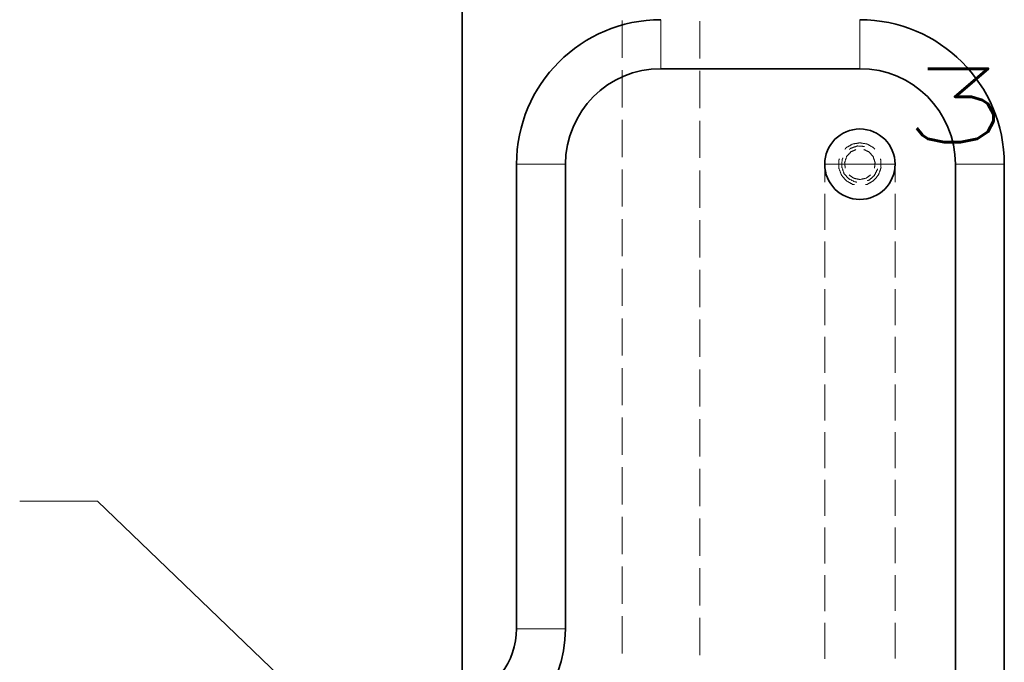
# Model space of a CAD drawing. Header units: millimetres. Extents: x 0 to 1189, y 0 to 841.
# Tile 6 of 84: x 94 to 175, y 247 to 300. Entities that reach past the tile are written whole.
import ezdxf

# ---------------------------------------------------------------- set-up
doc = ezdxf.new("R2010")
doc.units = ezdxf.units.MM
doc.layers.add('1', color=7, linetype='Continuous')
doc.styles.add('mdcsolid', font='simplex.shx')

msp = doc.modelspace()

# ---------------------------------------------------------------- linework, layer by layer
at = {"layer": '1', "color": 95, "linetype": 'Continuous', "lineweight": 35}
for p, q in [((130.411, 307.576), (130.411, 244.161)), ((146.661, 295.648), (162.911, 295.648)), ((134.861, 249.911), (134.861, 287.848)), ((138.861, 249.911), (138.861, 287.848)), ((170.711, 287.848), (170.711, 188.094)), ((174.711, 287.848), (174.711, 188.094))]:
    msp.add_line(p, q, dxfattribs=at)
at = {"layer": '1', "color": 251, "linetype": 'Continuous', "lineweight": 13}
for p, q in [((143.486, 299.583), (143.486, 296.542)), ((149.836, 296.478), (149.836, 299.523)), ((143.486, 295.529), (143.486, 292.488)), ((149.836, 292.417), (149.836, 295.462)), ((143.486, 291.475), (143.486, 288.434)), ((149.836, 288.355), (149.836, 291.401)), ((143.486, 287.421), (143.486, 284.38)), ((149.836, 284.294), (149.836, 287.34)), ((160.036, 287.848), (160.036, 286.388)), ((165.786, 286.388), (165.786, 287.848)), ((160.036, 285.415), (160.036, 282.496)), ((165.786, 282.497), (165.786, 285.415)), ((143.486, 283.366), (143.486, 280.326)), ((149.836, 280.233), (149.836, 283.279)), ((160.036, 281.523), (160.036, 278.604)), ((165.786, 278.605), (165.786, 281.524)), ((143.486, 279.312), (143.486, 276.272)), ((149.836, 276.172), (149.836, 279.218)), ((160.036, 277.63), (160.036, 274.711)), ((165.786, 274.713), (165.786, 277.632)), ((143.486, 275.258), (143.486, 272.218)), ((149.836, 272.111), (149.836, 275.157)), ((160.036, 273.738), (160.036, 270.819)), ((165.786, 270.821), (165.786, 273.74)), ((143.486, 271.204), (143.486, 268.163)), ((149.836, 268.05), (149.836, 271.096)), ((160.036, 269.846), (160.036, 266.926)), ((165.786, 266.929), (165.786, 269.848)), ((143.486, 267.15), (143.486, 264.109)), ((149.836, 263.989), (149.836, 267.035)), ((160.036, 265.953), (160.036, 263.034)), ((165.786, 263.038), (165.786, 265.956)), ((143.486, 263.096), (143.486, 260.055)), ((149.836, 259.928), (149.836, 262.974)), ((160.036, 262.061), (160.036, 259.142)), ((165.786, 259.146), (165.786, 262.065)), ((143.486, 259.042), (143.486, 256.001)), ((149.836, 255.867), (149.836, 258.913)), ((160.036, 258.169), (160.036, 255.249)), ((165.786, 255.254), (165.786, 258.173)), ((143.486, 254.988), (143.486, 251.947)), ((149.836, 251.806), (149.836, 254.852)), ((160.036, 254.276), (160.036, 251.357)), ((165.786, 251.362), (165.786, 254.281)), ((143.486, 250.933), (143.486, 247.893)), ((149.836, 247.745), (149.836, 250.791)), ((160.036, 250.384), (160.036, 247.465)), ((165.786, 247.47), (165.786, 250.389))]:
    msp.add_line(p, q, dxfattribs=at)
at = {"layer": '1', "color": 2, "linetype": 'Continuous', "lineweight": 13}
for p, q in [((94.268, 260.343), (100.618, 260.343)), ((100.618, 260.343), (117.661, 243.971))]:
    msp.add_line(p, q, dxfattribs=at)
at = {"layer": '1', "color": 95, "linetype": 'Continuous', "lineweight": 35}
msp.add_circle((162.911, 287.848), 2.875, dxfattribs=at)
for centre, radius, start, end in [((146.661, 287.848), 11.8, 90, 180), ((162.911, 287.848), 11.8, 0, 90), ((146.661, 287.848), 7.8, 90, 180), ((162.911, 287.848), 7.8, 0, 90), ((128.921, 249.911), 5.94, 284.52733, 0), ((128.921, 249.911), 9.94, 278.6211, 0)]:
    msp.add_arc(centre, radius, start, end, dxfattribs=at)
at = {"layer": '1', "color": 253, "linetype": 'Continuous', "lineweight": 13}
for points, knots in [([(146.661, 297.648), (146.661, 298.413), (146.661, 299.496), (146.661, 299.648)], [0, 0, 0.382684, 0.923881, 1, 1]), ([(162.911, 297.648), (162.911, 298.413), (162.911, 299.496), (162.911, 299.648)], [0, 0, 0.382684, 0.923881, 1, 1]), ([(146.661, 295.648), (146.661, 295.8), (146.661, 296.882), (146.661, 297.648)], [0, 0, 0.076119, 0.617316, 1, 1]), ([(162.911, 295.648), (162.911, 295.8), (162.911, 296.882), (162.911, 297.648)], [0, 0, 0.076119, 0.617316, 1, 1]), ([(136.861, 287.848), (136.096, 287.848), (135.013, 287.848), (134.861, 287.848)], [0, 0, 0.382684, 0.923876, 1, 1]), ([(138.861, 287.848), (138.709, 287.848), (137.627, 287.848), (136.861, 287.848)], [0, 0, 0.076119, 0.617316, 1, 1]), ([(165.786, 287.848), (165.33, 287.848), (164.106, 287.848), (162.502, 287.848), (161.028, 287.848), (160.153, 287.848), (160.036, 287.848)], [0, 0, 0.079373, 0.292292, 0.571158, 0.82743, 0.979746, 1, 1]), ([(170.711, 287.848), (170.832, 287.848), (171.711, 287.848), (173.058, 287.848), (174.243, 287.848), (174.711, 287.848)], [0, 0, 0.030153, 0.249998, 0.586823, 0.88302, 1, 1]), ([(136.861, 249.911), (136.096, 249.911), (135.013, 249.911), (134.861, 249.911)], [0, 0, 0.382684, 0.923876, 1, 1]), ([(138.861, 249.911), (138.709, 249.911), (137.627, 249.911), (136.861, 249.911)], [0, 0, 0.076119, 0.617316, 1, 1])]:
    msp.add_open_spline(points, degree=1, knots=knots, dxfattribs=at)
at = {"layer": '1', "color": 251, "linetype": 'Continuous', "lineweight": 13}
for points, knots in [([(162.911, 289.598), (162.313, 289.492), (161.786, 289.188), (161.689, 289.072)], [0, 0, 0.444441, 0.888887, 1, 1]), ([(164.134, 289.072), (164.036, 289.188), (163.51, 289.492), (162.911, 289.598)], [0, 0, 0.111113, 0.555555, 1, 1]), ([(161.716, 287.526), (161.668, 287.979), (161.829, 288.473), (162.176, 288.859), (162.592, 289.044)], [0, 0, 0.233331, 0.499995, 0.766668, 1, 1]), ([(163.299, 289.297), (162.715, 289.335), (162.161, 289.147), (162.051, 289.05)], [0, 0, 0.444445, 0.88889, 1, 1]), ([(163.23, 289.044), (163.646, 288.859), (163.994, 288.473), (164.154, 287.979), (164.107, 287.526)], [0, 0, 0.233332, 0.500005, 0.766669, 1, 1]), ([(161.24, 288.295), (161.188, 288.152), (161.188, 287.544), (161.396, 286.973), (161.786, 286.507), (162.313, 286.203), (162.462, 286.177)], [0, 0, 0.055553, 0.277778, 0.499998, 0.722222, 0.944444, 1, 1]), ([(161.527, 288.367), (161.462, 288.236), (161.424, 287.652), (161.612, 287.098), (161.998, 286.658), (162.523, 286.399), (162.669, 286.389)], [0, 0, 0.055558, 0.277782, 0.5, 0.722224, 0.944444, 1, 1]), ([(163.36, 286.177), (163.51, 286.203), (164.036, 286.507), (164.427, 286.973), (164.635, 287.544), (164.635, 288.152), (164.583, 288.295)], [0, 0, 0.055556, 0.277778, 0.500002, 0.722222, 0.944447, 1, 1]), ([(163.523, 286.502), (163.661, 286.549), (164.101, 286.935), (164.36, 287.46)], [0, 0, 0.111103, 0.555548, 1, 1]), ([(162.911, 286.598), (162.403, 286.706), (162.035, 286.973)], [0, 0, 0.533328, 1, 1]), ([(163.788, 286.973), (163.42, 286.706), (162.911, 286.598)], [0, 0, 0.466667, 1, 1])]:
    msp.add_open_spline(points, degree=1, knots=knots, dxfattribs=at)

# ---------------------------------------------------------------- texts
at = {"layer": '1', "color": 1, "linetype": 'Continuous', "lineweight": 13, "insert": (166.229, 289.642), "char_height": 6, "attachment_point": 7, "line_spacing_factor": 0.903614, "style": 'mdcsolid'}
msp.add_mtext('\\W1.7371;3', dxfattribs=at)

doc.saveas('drawing.dxf')
